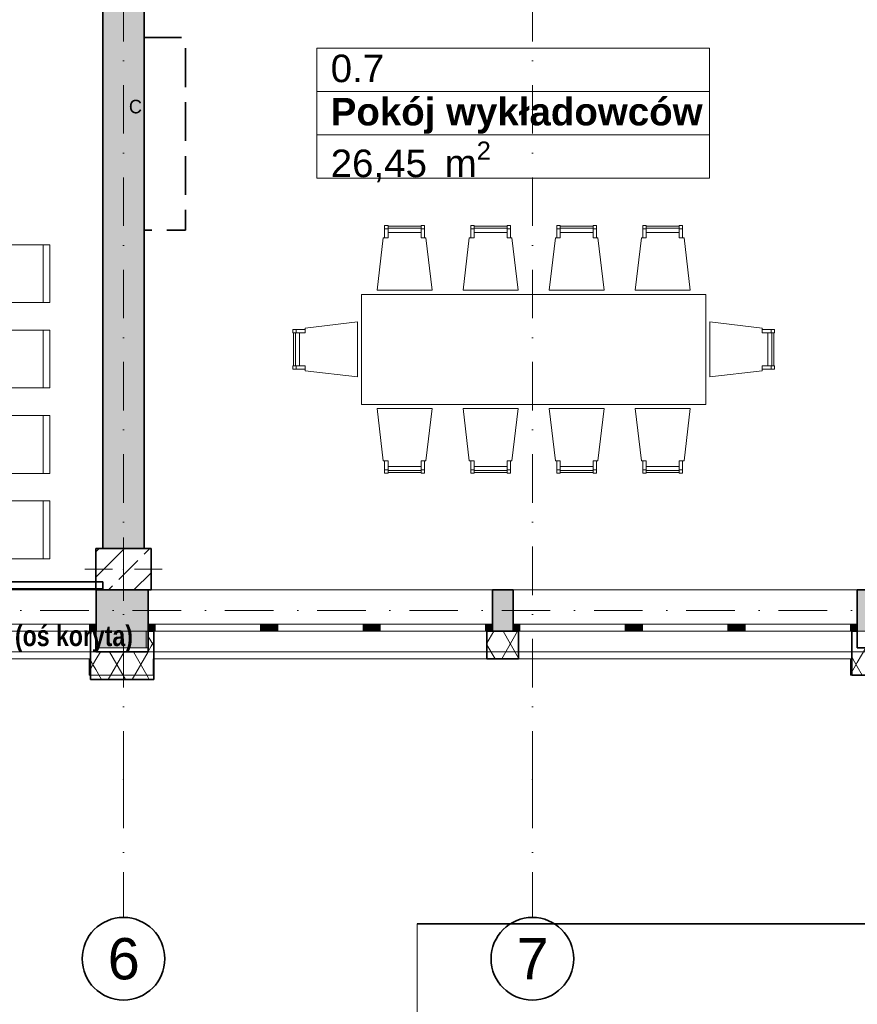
# Model space of a CAD drawing. Header units: millimetres. Extents: x 82175 to 237000, y 24756 to 471700.
# Tile 209 of 256: x 115666 to 121750, y 370741 to 377893. Entities that reach past the tile are written whole.
import ezdxf

# ---------------------------------------------------------------- set-up
doc = ezdxf.new("R2010")
doc.units = ezdxf.units.MM
doc.header["$XCLIPFRAME"] = 2
doc.linetypes.add('Krawędzie ukryte', pattern=[3.912222, 2.822222, -1.09])
doc.linetypes.add('Kropki i Kreski', pattern=[6.702778, 3.527778, -1.763889, 0, -1.411111])
for name, color, linetype, lineweight in [('!! kanał podpoaraperowy z gniazdami', 6, 'Continuous', 35), ('#_EL - opis', 7, 'Continuous', 20), ('arch tabela_Nr_Pióra__100', 7, 'Continuous', 20)]:
    doc.layers.add(name, color=color, linetype=linetype, lineweight=lineweight)
for name, color, linetype in [('- A - ocieplenie', 8, 'Continuous'), ('- strefy pomieszczeń', 8, 'Continuous'), ('2D - Rysunki i Obrazki', 8, 'Continuous'), ('Instalacje - Went_Klim', 8, 'Continuous'), ('Konstrukcja - Siatka mod', 8, 'Continuous'), ('Konstrukcja - Stropy', 8, 'Continuous'), ('Konstrukcja - Słupy', 8, 'Continuous'), ('Konstrukcja - Ściany nośne wew..P', 8, 'Continuous'), ('Konstrukcja - Ściany zewnętrzne', 8, 'Continuous'), ('Okna Archicada', 8, 'Continuous'), ('Wnętrze - Umeblowanie', 8, 'Continuous')]:
    doc.layers.add(name, color=color, linetype=linetype)
doc.styles.add('OP_100', font='ARIALN.TTF', dxfattribs={"width": 0.8, "height": 20})
doc.styles.add('STYL_AUTOMATYCZNY_1', font='arial.ttf')
doc.styles.add('STYL_AUTOMATYCZNY_2', font='arial.ttf')
doc.styles.add('STYL_AUTOMATYCZNY_8', font='txt')
picture_1 = doc.add_image_def('image1.tif', size_in_pixel=(2126, 2126))
pattern_1 = [(60, (-135208.59, 662558.78), (-129.90381, 75), []), (120, (-135208.59, 662558.78), (129.90381, 75), [])]

msp = doc.modelspace()

# ---------------------------------------------------------------- hatches: boundary and pattern name
at = {"layer": '- A - ocieplenie', "linetype": 'Continuous', "lineweight": 13}
h = msp.add_hatch(dxfattribs=at)
h.set_pattern_fill('Izolacja_miękka_0002', color=8, style=0, pattern_type=2)
h.set_pattern_definition(pattern_1)
h.paths.add_polyline_path([(116640, 373251), (116600, 373451), (116600, 373301), (116610, 373251)])
h = msp.add_hatch(dxfattribs=at)
h.set_pattern_fill('Izolacja_miękka_0002', color=8, style=0, pattern_type=2)
h.set_pattern_definition(pattern_1)
h.paths.add_polyline_path([(116600, 373451), (116640, 373251), (116640, 373451)])
h = msp.add_hatch(dxfattribs=at)
h.set_pattern_fill('Izolacja_miękka_0002', color=8, style=0, pattern_type=2)
h.set_pattern_definition(pattern_1)
h.paths.add_polyline_path([(119060, 373251), (119290, 373251), (119290, 373451), (119060, 373451)])
h = msp.add_hatch(dxfattribs=at)
h.set_pattern_fill('Izolacja_miękka_0002', color=8, style=0, pattern_type=2)
h.set_pattern_definition(pattern_1)
h.paths.add_polyline_path([(121710, 373251), (121750, 373451), (121710, 373451)])
h = msp.add_hatch(dxfattribs=at)
h.set_pattern_fill('Izolacja_miękka_0002', color=8, style=0, pattern_type=2)
h.set_pattern_definition(pattern_1)
h.paths.add_polyline_path([(121710, 373251), (121710, 373131), (121750, 373331), (121726, 373331)])
h = msp.add_hatch(dxfattribs=at)
h.set_pattern_fill('Izolacja_miękka_0002', color=8, style=0, pattern_type=2)
h.set_pattern_definition(pattern_1)
h.paths.add_polyline_path([(121750, 373331), (121710, 373131), (121750, 373131)])
h = msp.add_hatch(dxfattribs=at)
h.set_pattern_fill('Izolacja_miękka_0002', color=8, style=0, pattern_type=2)
h.set_pattern_definition(pattern_1)
h.paths.add_polyline_path([(121750, 373131), (122130, 373131), (122130, 373331), (121750, 373331)])
h = msp.add_hatch(dxfattribs=at)
h.set_pattern_fill('Izolacja_miękka_0002', color=8, style=0, pattern_type=2)
h.set_pattern_definition(pattern_1)
h.paths.add_polyline_path([(116180, 373251), (116180, 373101), (116220, 373301), (116190, 373301)])
h = msp.add_hatch(dxfattribs=at)
h.set_pattern_fill('Izolacja_miękka_0002', color=8, style=0, pattern_type=2)
h.set_pattern_definition(pattern_1)
h.paths.add_polyline_path([(116220, 373301), (116180, 373101), (116220, 373101)])
h = msp.add_hatch(dxfattribs=at)
h.set_pattern_fill('Izolacja_miękka_0002', color=8, style=0, pattern_type=2)
h.set_pattern_definition(pattern_1)
h.paths.add_polyline_path([(116220, 373101), (116600, 373101), (116600, 373301), (116220, 373301)])
h = msp.add_hatch(dxfattribs=at)
h.set_pattern_fill('Izolacja_miękka_0002', color=8, style=0, pattern_type=2)
h.set_pattern_definition(pattern_1)
h.paths.add_polyline_path([(116600, 373301), (116600, 373101), (116640, 373101)])
at = {"layer": 'Konstrukcja - Słupy', "linetype": 'Continuous', "lineweight": 25}
h = msp.add_hatch(dxfattribs=at)
h.set_pattern_fill('Beton_zbrojony_0002', color=8, style=0, pattern_type=2)
h.set_pattern_definition([(45, (-135208.59, 662558.78), (-183.84776, 183.84776), []), (45, (-135300.5, 662650.7), (-183.84776, 183.84776), [195, -65])])
h.paths.add_polyline_path([(116220, 373751), (116620, 373751), (116620, 374051), (116220, 374051)])
at = {"layer": 'Konstrukcja - Ściany nośne wew..P', "linetype": 'Continuous', "lineweight": 13}
msp.add_hatch(color=8, dxfattribs=at).paths.add_polyline_path([(116570, 378211.1), (116270, 378211.1), (116270, 374051), (116570, 374051)])
at = {"layer": 'Konstrukcja - Ściany zewnętrzne', "linetype": 'Continuous', "lineweight": 13}
for points in [[(116600, 373751), (116222.5, 373751), (116222.5, 373451), (116600, 373451)], [(119100, 373751), (119100, 373451), (119250, 373451), (119250, 373751)], [(121750, 373451), (122160, 373451), (122160, 373751), (121750, 373751)], [(116220, 373331), (116600, 373331), (116600, 373451), (116220, 373451)]]:
    msp.add_hatch(color=8, dxfattribs=at).paths.add_polyline_path(points)
at = {"layer": 'Okna Archicada', "linetype": 'Continuous', "lineweight": 13}
for points in [[(116222.5, 373501), (116172.5, 373501), (116172.5, 373451), (116222.5, 373451)], [(116600, 373451), (116650, 373451), (116650, 373501), (116600, 373501)], [(117465, 373501), (117415, 373501), (117415, 373451), (117465, 373451)], [(117465, 373451), (117540, 373451), (117540, 373501), (117465, 373501)], [(118235, 373501), (118160, 373501), (118160, 373451), (118235, 373451)], [(118235, 373451), (118285, 373451), (118285, 373501), (118235, 373501)], [(119100, 373501), (119050, 373501), (119050, 373451), (119100, 373451)], [(119250, 373451), (119300, 373451), (119300, 373501), (119250, 373501)], [(120115, 373501), (120065, 373501), (120065, 373451), (120115, 373451)], [(120115, 373451), (120190, 373451), (120190, 373501), (120115, 373501)], [(120885, 373501), (120810, 373501), (120810, 373451), (120885, 373451)], [(120885, 373451), (120935, 373451), (120935, 373501), (120885, 373501)], [(121750, 373501), (121700, 373501), (121700, 373451), (121750, 373451)]]:
    msp.add_hatch(color=8, dxfattribs=at).paths.add_polyline_path(points)

# ---------------------------------------------------------------- linework, layer by layer
at = {"layer": '!! kanał podpoaraperowy z gniazdami'}
msp.add_lwpolyline([(116269.6, 373808.9), (110440.3, 373808.9), (110440.3, 373758.9), (116269.6, 373758.9)], close=True, dxfattribs=at)
at = {"layer": '- A - ocieplenie', "color": 8, "linetype": 'Continuous', "lineweight": 35, "ltscale": 100}
for p, q in [((116180, 373451), (116180, 373301)), ((116640, 373451), (116640, 373301)), ((119060, 373451), (119060, 373301)), ((119290, 373451), (119290, 373301)), ((121710, 373451), (121710, 373301)), ((116180, 373301), (116180, 373251)), ((116640, 373301), (116640, 373251)), ((119060, 373301), (119060, 373251)), ((119290, 373301), (119290, 373251)), ((121710, 373301), (121710, 373251))]:
    msp.add_line(p, q, dxfattribs=at)
at = {"layer": '- A - ocieplenie', "color": 8, "linetype": 'Continuous', "lineweight": 20, "ltscale": 100, "flags": 128}
for points in [[(116220, 373451), (110640, 373451)], [(116220, 373331), (116220, 373451)], [(116585, 373451), (116585, 373331)], [(121750, 373451), (116585, 373451)], [(121750, 373331), (121750, 373451)], [(116585, 373331), (116220, 373331)], [(122130, 373331), (121750, 373331)], [(110640, 373251), (116170, 373251)], [(116170, 373251), (116170, 373131)], [(116635, 373131), (116635, 373251)], [(116635, 373251), (121700, 373251)], [(121700, 373251), (121700, 373131)], [(116170, 373131), (116635, 373131)], [(121700, 373131), (122130, 373131)]]:
    msp.add_lwpolyline(points, dxfattribs=at)
at = {"layer": '- A - ocieplenie', "color": 8, "linetype": 'Continuous', "lineweight": 35, "ltscale": 100, "flags": 128}
for points in [[(116220, 373451), (116180, 373451)], [(116220, 373301), (116220, 373451)], [(116640, 373451), (116600, 373451)], [(116600, 373451), (116600, 373301)], [(119290, 373451), (119060, 373451)], [(121750, 373451), (121710, 373451)], [(121750, 373331), (121750, 373451)], [(122130, 373331), (121750, 373331)], [(116180, 373251), (116180, 373101)], [(116600, 373301), (116220, 373301)], [(116640, 373101), (116640, 373251)], [(119060, 373251), (119290, 373251)], [(121710, 373251), (121710, 373131)], [(116180, 373101), (116640, 373101)], [(121710, 373131), (122130, 373131)]]:
    msp.add_lwpolyline(points, dxfattribs=at)
at = {"layer": '- strefy pomieszczeń', "color": 8, "linetype": 'Continuous', "lineweight": 13, "ltscale": 100}
for p, q in [((117825, 377684.8), (120677, 377684.8)), ((117825, 377370.5), (117825, 377684.8)), ((120677, 377684.8), (120677, 377370.5)), ((120677, 377370.5), (117825, 377370.5)), ((117825, 377370.5), (120677, 377370.5)), ((117825, 377056.2), (117825, 377370.5)), ((120677, 377370.5), (120677, 377056.2)), ((120677, 377056.2), (117825, 377056.2)), ((117825, 377056.2), (120677, 377056.2)), ((117825, 376741.9), (117825, 377056.2)), ((120677, 377056.2), (120677, 376741.9)), ((120677, 376741.9), (117825, 376741.9))]:
    msp.add_line(p, q, dxfattribs=at)
at = {"color": 7, "linetype": 'Continuous', "lineweight": 35}
for p, q in [((118554.2, 371325.2), (136554.2, 371325.2)), ((119329.7, 371325.2), (136286.4, 371325.2))]:
    msp.add_line(p, q, dxfattribs=at)
at = {"layer": 'Instalacje - Went_Klim', "color": 8, "linetype": 'Krawędzie ukryte', "lineweight": 35, "ltscale": 100, "flags": 128}
msp.add_lwpolyline([(116570, 377764.2), (116570, 376364.2), (116870, 376364.2), (116870, 377764.2)], close=True, dxfattribs=at)
at = {"layer": 'Konstrukcja - Siatka mod', "color": 8, "linetype": 'Kropki i Kreski', "lineweight": 13, "ltscale": 100}
for p, q in [((116420, 372372.2), (116420, 389337)), ((119390, 372372.2), (119390, 389337)), ((93022.5, 373601), (122467, 373601)), ((116420, 372372.2), (116420, 371372.2)), ((119390, 372372.2), (119390, 371372.2))]:
    msp.add_line(p, q, dxfattribs=at)
at = {"layer": 'Konstrukcja - Siatka mod', "color": 8, "linetype": 'Continuous', "lineweight": 35, "ltscale": 100}
for centre in [(116420, 371072.2), (119390, 371072.2)]:
    msp.add_circle(centre, 300, dxfattribs=at)
at = {"layer": 'Konstrukcja - Siatka mod', "color": 8, "linetype": 'Kropki i Kreski', "lineweight": 13, "ltscale": 100}
for p in [(116420, 372372.2), (116420, 372372.2), (119390, 372372.2), (119390, 372372.2)]:
    msp.add_point(p, dxfattribs=at)
at = {"layer": 'Konstrukcja - Stropy', "color": 8, "linetype": 'Continuous', "lineweight": 13, "ltscale": 100, "flags": 128}
msp.add_lwpolyline([(122160, 386231), (95620, 386231), (95620, 383629.8), (95620, 380812.4), (95620, 378499), (95620, 373751), (107140, 373751), (107140, 378801), (110440, 378801), (110440, 373751), (122160, 373751)], close=True, dxfattribs=at)
at = {"layer": 'Konstrukcja - Słupy', "color": 8, "linetype": 'Continuous', "lineweight": 0, "ltscale": 100}
for p, q in [((116420, 373981), (116420, 374131)), ((116340, 373901), (116140, 373901)), ((116500, 373901), (116700, 373901)), ((116420, 373821), (116420, 373671))]:
    msp.add_line(p, q, dxfattribs=at)
at = {"layer": 'Konstrukcja - Słupy', "color": 8, "linetype": 'Continuous', "lineweight": 35, "ltscale": 100, "flags": 128}
msp.add_lwpolyline([(116220, 373751), (116620, 373751), (116620, 374051), (116220, 374051)], close=True, dxfattribs=at)
at = {"layer": 'Konstrukcja - Słupy', "color": 8, "linetype": 'Continuous', "lineweight": 0, "ltscale": 100}
msp.add_point((116420, 373901), dxfattribs=at)
at = {"layer": 'Konstrukcja - Ściany nośne wew..P', "color": 8, "linetype": 'Continuous', "lineweight": 35, "ltscale": 100, "flags": 128}
for points in [[(116270, 378211.1), (116270, 374051)], [(116570, 374051), (116570, 378211.1)]]:
    msp.add_lwpolyline(points, dxfattribs=at)
at = {"layer": 'Konstrukcja - Ściany zewnętrzne', "color": 8, "linetype": 'Continuous', "lineweight": 35, "ltscale": 100}
for p, q in [((116222.5, 373501), (116222.5, 373751)), ((116600, 373501), (116600, 373751)), ((119100, 373501), (119100, 373751)), ((119250, 373501), (119250, 373751)), ((121750, 373501), (121750, 373751)), ((116222.5, 373451), (116222.5, 373501)), ((116600, 373451), (116600, 373501)), ((119100, 373451), (119100, 373501)), ((119250, 373451), (119250, 373501)), ((121750, 373451), (121750, 373501))]:
    msp.add_line(p, q, dxfattribs=at)
at = {"layer": 'Konstrukcja - Ściany zewnętrzne', "color": 8, "linetype": 'Continuous', "lineweight": 35, "ltscale": 100, "flags": 128}
for points in [[(119250, 373751), (119100, 373751)], [(122160, 373751), (121750, 373751)], [(119100, 373451), (119250, 373451)]]:
    msp.add_lwpolyline(points, dxfattribs=at)
at = {"layer": 'Konstrukcja - Ściany zewnętrzne', "color": 8, "linetype": 'Continuous', "lineweight": 13, "ltscale": 100, "flags": 128}
msp.add_lwpolyline([(122130, 373451), (122130, 373301), (110440, 373301), (110440, 373451)], close=True, dxfattribs=at)
msp.add_lwpolyline([(122130, 373451), (122130, 373301), (110440, 373301), (110440, 373451)], close=True, dxfattribs=at)
msp.add_lwpolyline([(116220, 373451), (116220, 373331), (116600, 373331), (116600, 373451)], dxfattribs=at)
at = {"layer": 'Okna Archicada', "color": 8, "linetype": 'Continuous', "lineweight": 13, "ltscale": 100}
for p, q in [((116222.5, 373751), (113442.5, 373751)), ((119100, 373751), (116600, 373751)), ((121750, 373751), (119250, 373751)), ((116222.5, 373451), (113442.5, 373451)), ((116180, 373451), (113485, 373451)), ((116172.5, 373501), (115357.5, 373501)), ((115357.5, 373451), (116172.5, 373451)), ((116222.5, 373501), (116172.5, 373501)), ((116172.5, 373501), (116172.5, 373451)), ((116172.5, 373451), (116222.5, 373451)), ((116650, 373501), (116600, 373501)), ((119100, 373451), (116600, 373451)), ((116600, 373451), (116650, 373451)), ((119060, 373451), (116640, 373451)), ((116650, 373451), (116650, 373501)), ((117415, 373501), (116650, 373501)), ((116650, 373451), (117415, 373451)), ((117465, 373501), (117415, 373501)), ((117415, 373501), (117415, 373451)), ((117415, 373451), (117465, 373451)), ((117540, 373501), (117465, 373501)), ((117465, 373451), (117540, 373451)), ((117540, 373451), (117540, 373501)), ((118160, 373501), (117540, 373501)), ((117540, 373451), (118160, 373451)), ((118235, 373501), (118160, 373501)), ((118160, 373501), (118160, 373451)), ((118160, 373451), (118235, 373451)), ((118285, 373501), (118235, 373501)), ((118235, 373451), (118285, 373451)), ((118285, 373451), (118285, 373501)), ((119050, 373501), (118285, 373501)), ((118285, 373451), (119050, 373451)), ((119100, 373501), (119050, 373501)), ((119050, 373501), (119050, 373451)), ((119050, 373451), (119100, 373451)), ((119300, 373501), (119250, 373501)), ((121750, 373451), (119250, 373451)), ((119250, 373451), (119300, 373451)), ((121710, 373451), (119290, 373451)), ((119300, 373451), (119300, 373501)), ((120065, 373501), (119300, 373501)), ((119300, 373451), (120065, 373451)), ((120115, 373501), (120065, 373501)), ((120065, 373501), (120065, 373451)), ((120065, 373451), (120115, 373451)), ((120190, 373501), (120115, 373501)), ((120115, 373451), (120190, 373451)), ((120190, 373451), (120190, 373501)), ((120810, 373501), (120190, 373501)), ((120190, 373451), (120810, 373451)), ((120885, 373501), (120810, 373501)), ((120810, 373501), (120810, 373451)), ((120810, 373451), (120885, 373451)), ((120935, 373501), (120885, 373501)), ((120885, 373451), (120935, 373451)), ((120935, 373451), (120935, 373501)), ((121700, 373501), (120935, 373501)), ((120935, 373451), (121700, 373451)), ((121750, 373501), (121700, 373501)), ((121700, 373501), (121700, 373451)), ((121700, 373451), (121750, 373451)), ((116180, 373251), (113485, 373251)), ((119060, 373251), (116640, 373251)), ((121710, 373251), (119290, 373251))]:
    msp.add_line(p, q, dxfattribs=at)
at = {"layer": 'Okna Archicada', "color": 8, "linetype": 'Continuous', "lineweight": 35, "ltscale": 100}
for p, q in [((116222.5, 373501), (116222.5, 373751)), ((116600, 373501), (116600, 373751)), ((119100, 373501), (119100, 373751)), ((119250, 373501), (119250, 373751)), ((121750, 373501), (121750, 373751)), ((116180, 373451), (116180, 373301)), ((116222.5, 373451), (116222.5, 373501)), ((116222.5, 373451), (116222.5, 373501)), ((116600, 373451), (116600, 373501)), ((116600, 373451), (116600, 373501)), ((116640, 373451), (116640, 373301)), ((119060, 373451), (119060, 373301)), ((119100, 373451), (119100, 373501)), ((119100, 373451), (119100, 373501)), ((119250, 373451), (119250, 373501)), ((119250, 373451), (119250, 373501)), ((119290, 373451), (119290, 373301)), ((121710, 373451), (121710, 373301)), ((121750, 373451), (121750, 373501)), ((121750, 373451), (121750, 373501)), ((116180, 373301), (116180, 373251)), ((116640, 373301), (116640, 373251)), ((119060, 373301), (119060, 373251)), ((119290, 373301), (119290, 373251)), ((121710, 373301), (121710, 373251))]:
    msp.add_line(p, q, dxfattribs=at)
at = {"layer": 'Wnętrze - Umeblowanie', "color": 8, "linetype": 'Continuous', "lineweight": 13, "ltscale": 100}
for p, q in [((118316.9, 376372.8), (118341.9, 376372.8)), ((118341.9, 376377.8), (118581.3, 376377.8)), ((118606.3, 376372.8), (118581.3, 376372.8)), ((118941.9, 376372.8), (118966.9, 376372.8)), ((118966.9, 376377.8), (119206.3, 376377.8)), ((119231.3, 376372.8), (119206.3, 376372.8)), ((119566.9, 376372.8), (119591.9, 376372.8)), ((119591.9, 376377.8), (119831.3, 376377.8)), ((119856.3, 376372.8), (119831.3, 376372.8)), ((120191.9, 376372.8), (120216.9, 376372.8)), ((120216.9, 376377.8), (120456.3, 376377.8)), ((120481.3, 376372.8), (120456.3, 376372.8)), ((115835.8, 375838.4), (115835.8, 376258.4)), ((115835.8, 375218.4), (115835.8, 375638.4)), ((117669.1, 375378.1), (117669.1, 375617.5)), ((117674.1, 375642.5), (117674.1, 375617.5)), ((121124.1, 375642.5), (121124.1, 375617.5)), ((121129.1, 375617.5), (121129.1, 375378.1)), ((117674.1, 375353.1), (117674.1, 375378.1)), ((121124.1, 375353.1), (121124.1, 375378.1)), ((115835.8, 375017.3), (115835.8, 374597.3)), ((118316.9, 374622.8), (118341.9, 374622.8)), ((118341.9, 374617.8), (118581.3, 374617.8)), ((118606.3, 374622.8), (118581.3, 374622.8)), ((118941.9, 374622.8), (118966.9, 374622.8)), ((118966.9, 374617.8), (119206.3, 374617.8)), ((119231.3, 374622.8), (119206.3, 374622.8)), ((119566.9, 374622.8), (119591.9, 374622.8)), ((119591.9, 374617.8), (119831.3, 374617.8)), ((119856.3, 374622.8), (119831.3, 374622.8)), ((120191.9, 374622.8), (120216.9, 374622.8)), ((120216.9, 374617.8), (120456.3, 374617.8)), ((120481.3, 374622.8), (120456.3, 374622.8)), ((115835.8, 374397.3), (115835.8, 373977.3))]:
    msp.add_line(p, q, dxfattribs=at)
at = {"layer": 'Wnętrze - Umeblowanie', "color": 8, "linetype": 'Continuous', "lineweight": 13, "ltscale": 100, "flags": 128}
for points in [[(118316.9, 376307.8), (118341.9, 376307.8), (118341.9, 376397.8), (118316.9, 376397.8)], [(118341.9, 376347.8), (118581.3, 376347.8), (118581.3, 376392.8), (118341.9, 376392.8)], [(118606.3, 376307.8), (118581.3, 376307.8), (118581.3, 376397.8), (118606.3, 376397.8)], [(118941.9, 376307.8), (118966.9, 376307.8), (118966.9, 376397.8), (118941.9, 376397.8)], [(118966.9, 376347.8), (119206.3, 376347.8), (119206.3, 376392.8), (118966.9, 376392.8)], [(119231.3, 376307.8), (119206.3, 376307.8), (119206.3, 376397.8), (119231.3, 376397.8)], [(119566.9, 376307.8), (119591.9, 376307.8), (119591.9, 376397.8), (119566.9, 376397.8)], [(119591.9, 376347.8), (119831.3, 376347.8), (119831.3, 376392.8), (119591.9, 376392.8)], [(119856.3, 376307.8), (119831.3, 376307.8), (119831.3, 376397.8), (119856.3, 376397.8)], [(120191.9, 376307.8), (120216.9, 376307.8), (120216.9, 376397.8), (120191.9, 376397.8)], [(120216.9, 376347.8), (120456.3, 376347.8), (120456.3, 376392.8), (120216.9, 376392.8)], [(120481.3, 376307.8), (120456.3, 376307.8), (120456.3, 376397.8), (120481.3, 376397.8)], [(118261.6, 375927.8), (118661.6, 375927.8), (118616.4, 376307.8), (118581.3, 376307.8), (118581.3, 376347.8), (118341.9, 376347.8), (118341.9, 376307.8), (118306.9, 376307.8)], [(118886.6, 375927.8), (119286.6, 375927.8), (119241.4, 376307.8), (119206.3, 376307.8), (119206.3, 376347.8), (118966.9, 376347.8), (118966.9, 376307.8), (118931.9, 376307.8)], [(119511.6, 375927.8), (119911.6, 375927.8), (119866.4, 376307.8), (119831.3, 376307.8), (119831.3, 376347.8), (119591.9, 376347.8), (119591.9, 376307.8), (119556.9, 376307.8)], [(120136.6, 375927.8), (120536.6, 375927.8), (120491.4, 376307.8), (120456.3, 376307.8), (120456.3, 376347.8), (120216.9, 376347.8), (120216.9, 376307.8), (120181.9, 376307.8)], [(115405.8, 375838.4), (115405.8, 376258.4), (115885.8, 376258.4), (115885.8, 375838.4)], [(118149.1, 375097.8), (120649.1, 375097.8), (120649.1, 375897.8), (118149.1, 375897.8)], [(118119.1, 375297.8), (118119.1, 375697.8), (117739.1, 375652.5), (117739.1, 375617.5), (117699.1, 375617.5), (117699.1, 375378.1), (117739.1, 375378.1), (117739.1, 375343)], [(120679.1, 375697.8), (120679.1, 375297.8), (121059.1, 375343), (121059.1, 375378.1), (121099.1, 375378.1), (121099.1, 375617.5), (121059.1, 375617.5), (121059.1, 375652.5)], [(115405.8, 375218.4), (115405.8, 375638.4), (115885.8, 375638.4), (115885.8, 375218.4)], [(117739.1, 375642.5), (117739.1, 375617.5), (117649.1, 375617.5), (117649.1, 375642.5)], [(117699.1, 375378.1), (117699.1, 375617.5), (117654.1, 375617.5), (117654.1, 375378.1)], [(121059.1, 375642.5), (121059.1, 375617.5), (121149.1, 375617.5), (121149.1, 375642.5)], [(121099.1, 375617.5), (121099.1, 375378.1), (121144.1, 375378.1), (121144.1, 375617.5)], [(117739.1, 375353.1), (117739.1, 375378.1), (117649.1, 375378.1), (117649.1, 375353.1)], [(121059.1, 375353.1), (121059.1, 375378.1), (121149.1, 375378.1), (121149.1, 375353.1)], [(118261.6, 375067.8), (118661.6, 375067.8), (118616.4, 374687.8), (118581.3, 374687.8), (118581.3, 374647.8), (118341.9, 374647.8), (118341.9, 374687.8), (118306.9, 374687.8)], [(118886.6, 375067.8), (119286.6, 375067.8), (119241.4, 374687.8), (119206.3, 374687.8), (119206.3, 374647.8), (118966.9, 374647.8), (118966.9, 374687.8), (118931.9, 374687.8)], [(119511.6, 375067.8), (119911.6, 375067.8), (119866.4, 374687.8), (119831.3, 374687.8), (119831.3, 374647.8), (119591.9, 374647.8), (119591.9, 374687.8), (119556.9, 374687.8)], [(120136.6, 375067.8), (120536.6, 375067.8), (120491.4, 374687.8), (120456.3, 374687.8), (120456.3, 374647.8), (120216.9, 374647.8), (120216.9, 374687.8), (120181.9, 374687.8)], [(115405.8, 375017.3), (115405.8, 374597.3), (115885.8, 374597.3), (115885.8, 375017.3)], [(118316.9, 374687.8), (118341.9, 374687.8), (118341.9, 374597.8), (118316.9, 374597.8)], [(118606.3, 374687.8), (118581.3, 374687.8), (118581.3, 374597.8), (118606.3, 374597.8)], [(118941.9, 374687.8), (118966.9, 374687.8), (118966.9, 374597.8), (118941.9, 374597.8)], [(119231.3, 374687.8), (119206.3, 374687.8), (119206.3, 374597.8), (119231.3, 374597.8)], [(119566.9, 374687.8), (119591.9, 374687.8), (119591.9, 374597.8), (119566.9, 374597.8)], [(119856.3, 374687.8), (119831.3, 374687.8), (119831.3, 374597.8), (119856.3, 374597.8)], [(120191.9, 374687.8), (120216.9, 374687.8), (120216.9, 374597.8), (120191.9, 374597.8)], [(120481.3, 374687.8), (120456.3, 374687.8), (120456.3, 374597.8), (120481.3, 374597.8)], [(118341.9, 374647.8), (118581.3, 374647.8), (118581.3, 374602.8), (118341.9, 374602.8)], [(118966.9, 374647.8), (119206.3, 374647.8), (119206.3, 374602.8), (118966.9, 374602.8)], [(119591.9, 374647.8), (119831.3, 374647.8), (119831.3, 374602.8), (119591.9, 374602.8)], [(120216.9, 374647.8), (120456.3, 374647.8), (120456.3, 374602.8), (120216.9, 374602.8)], [(115405.8, 374397.3), (115405.8, 373977.3), (115885.8, 373977.3), (115885.8, 374397.3)]]:
    msp.add_lwpolyline(points, close=True, dxfattribs=at)

# ---------------------------------------------------------------- texts
at = {"layer": '#_EL - opis', "insert": (110508, 373492.9), "char_height": 150, "width": 13225.251, "attachment_point": 1, "style": 'OP_100'}
msp.add_mtext('\\fArial|b1|i0|c238|p34;kanał kablowy metalowy 210H68 montowany na wysokość 0,8m (oś koryta)', dxfattribs=at)
at = {"layer": '- strefy pomieszczeń', "color": 8, "linetype": 'Continuous', "lineweight": 13, "char_height": 200, "attachment_point": 1}
for s, insert, style in [('\\A1;{\\pql;\\pt0,100;\\fArial|b0|i0|c238|p0;\\W1.000000;0.7\\fArial|b0|i0|c238|p0;\\W1.000000;\\A1{\\H.66x;\\S^  ;}\\fArial|b0|i0|c238|p0;\\W1.000000;\\fArial|b0|i0|c238|p0;\\W1.000000;\\A1{\\H.66x;\\S^  ;}}', (117925, 377639), 'STYL_AUTOMATYCZNY_1'), ('\\A1;{\\pql;\\pt0,100;\\fArial|b1|i0|c238|p0;\\W1.000000;Pokój wykładowców\\fArial|b1|i0|c238|p0;\\W1.000000;\\A1{\\H.66x;\\S^  ;}\\fArial|b1|i0|c238|p0;\\W1.000000;\\fArial|b1|i0|c238|p0;\\W1.000000;\\A1{\\H.66x;\\S^  ;}}', (117925, 377324.8), 'STYL_AUTOMATYCZNY_2'), ('\\A1;{\\pql;\\pt0,100;\\fArial|b0|i0|c238|p0;\\W1.000000;26,45\\fArial|b0|i0|c238|p0;\\W1.000000;\\A1{\\H.66x;\\S^  ;}\\fArial|b0|i0|c238|p0;\\W1.000000; m\\fArial|b0|i0|c238|p0;\\W1.000000;\\A1{\\H.66x;\\S2^  ;}}', (117925, 377007.6), 'STYL_AUTOMATYCZNY_1')]:
    msp.add_mtext(s, dxfattribs=dict(at, insert=insert, style=style))
at = {"layer": '2D - Rysunki i Obrazki', "color": 8, "linetype": 'Continuous', "lineweight": 35, "insert": (116506.8, 377210.9), "char_height": 98.407, "attachment_point": 8, "style": 'STYL_AUTOMATYCZNY_8'}
msp.add_mtext('\\A1;{\\pqc;\\fF1|b0|i0|c0|p0;\\W1.000000;C}', dxfattribs=at)
at = {"layer": 'Konstrukcja - Siatka mod', "color": 8, "linetype": 'Continuous', "lineweight": 13, "char_height": 300, "attachment_point": 1, "style": 'STYL_AUTOMATYCZNY_1'}
for s, insert in [('\\A1;{\\pql;\\pt0;\\fArial|b0|i0|c238|p0;\\W1.000000;6}', (116305.6, 371222.2)), ('\\A1;{\\pql;\\pt0;\\fArial|b0|i0|c238|p0;\\W1.000000;7}', (119275.6, 371222.2))]:
    msp.add_mtext(s, dxfattribs=dict(at, insert=insert))

# ---------------------------------------------------------------- pictures from other files: only their frames are drawn
at = {"layer": 'arch tabela_Nr_Pióra__100', "linetype": 'Continuous'}
image = msp.add_image(picture_1, insert=(118554.2, 366480.4), size_in_units=(5000, 5000), dxfattribs=at)
image.set_boundary_path([(-0.5, 65.5), (2059.76, 2125.5)])

doc.saveas('drawing.dxf')
